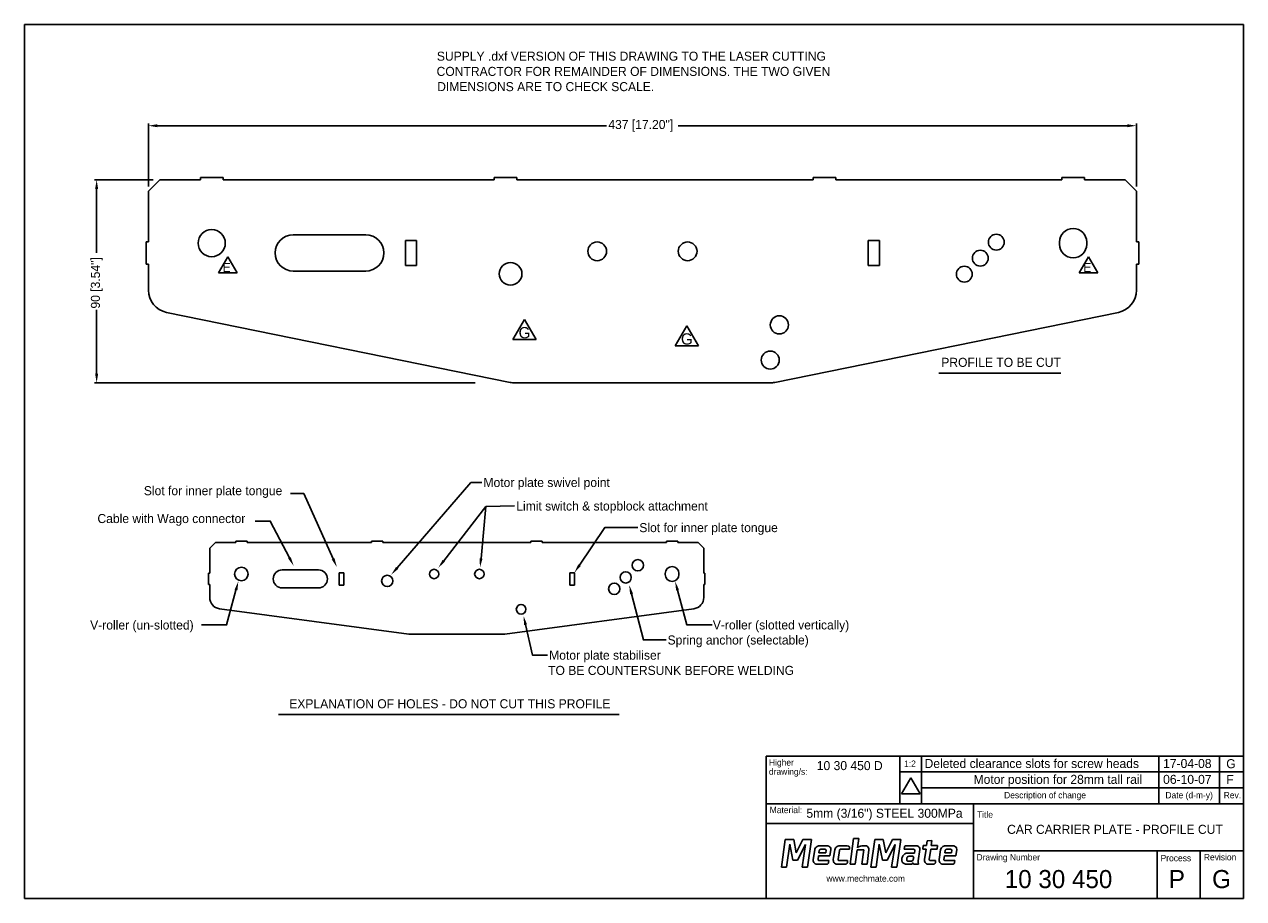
# Model space of a CAD drawing. Extents: x 853 to 1392, y 2481 to 2868.
import ezdxf
from ezdxf.enums import TextEntityAlignment as Align

# ---------------------------------------------------------------- set-up
doc = ezdxf.new("R2010")
doc.units = 0
doc.header["$LTSCALE"] = 20
doc.layers.get('DEFPOINTS').update_dxf_attribs({"linetype": 'CONTINUOUS'})
for name, color, linetype in [('01_FRAME', 4, 'CONTINUOUS'), ('01_FRAME0', 4, 'CONTINUOUS'), ('10_OUTLINE', 2, 'CONTINUOUS'), ('10_OUTLINE0', 2, 'CONTINUOUS'), ('50_DIMENSIONS', 7, 'CONTINUOUS'), ('50_DIMENSIONS0', 7, 'CONTINUOUS'), ('62_TEXT', 7, 'CONTINUOUS'), ('62_TEXT0', 7, 'CONTINUOUS')]:
    doc.layers.add(name, color=color, linetype=linetype)
doc.styles.add('MECHTRONICS', font='txt', dxfattribs={"height": 4})
doc.dimstyles.get("Standard").update_dxf_attribs({"dimtxt": 0.18, "dimasz": 0.18, "dimexe": 0.18, "dimexo": 0.0625, "dimgap": 0.09, "dimtad": 0, "dimtih": 1, "dimtoh": 1, "dimzin": 0, "dimcen": 0.09, "dimazin": 3, "dimtfac": 1, "dimtofl": 0, "dimtmove": 0, "dimatfit": 3})

# ---------------------------------------------------------------- blocks, each defined once
blk = doc.blocks.new('*U29')
at = {"layer": '50_DIMENSIONS0', "color": 0, "style": 'MECHTRONICS'}
blk.add_text('437 [17.20"]', height=4, dxfattribs=at).set_placement((1111.44, 2821.8))
blk = doc.blocks.new('*D25')
at = {"layer": '50_DIMENSIONS0', "color": 7}
for p, q in [((908.02, 2796.3), (908.02, 2824.26)), ((912.02, 2823.26), (1110.7, 2823.26)), ((1341.02, 2823.26), (1142.35, 2823.26)), ((1345.02, 2796.3), (1345.02, 2824.26))]:
    blk.add_line(p, q, dxfattribs=at)
for points in [[(912.02, 2823.92), (912.02, 2822.59), (908.02, 2823.26)], [(1341.02, 2823.92), (1341.02, 2822.59), (1345.02, 2823.26)]]:
    blk.add_solid(points, dxfattribs=at)
at = {"layer": 'DEFPOINTS', "color": 0}
for p in [(1345.02, 2823.26), (908.02, 2794.3), (1345.02, 2794.3)]:
    blk.add_point(p, dxfattribs=at)
at = {"layer": '62_TEXT0'}
blk.add_blockref('*U29', (0, 0), dxfattribs=at)
blk = doc.blocks.new('*U30')
at = {"layer": '50_DIMENSIONS0', "color": 0, "style": 'MECHTRONICS'}
blk.add_text('90 [3.54"]', height=4, rotation=90, dxfattribs=at).set_placement((886.58, 2742.37))
blk = doc.blocks.new('*D26')
at = {"layer": '50_DIMENSIONS0', "color": 7}
for p, q in [((910.1, 2799.3), (884.13, 2799.3)), ((885.13, 2795.3), (885.13, 2767.06)), ((885.13, 2713.5), (885.13, 2741.74)), ((1052.54, 2709.5), (884.13, 2709.5))]:
    blk.add_line(p, q, dxfattribs=at)
for points in [[(884.46, 2795.3), (885.8, 2795.3), (885.13, 2799.3)], [(884.46, 2713.5), (885.8, 2713.5), (885.13, 2709.5)]]:
    blk.add_solid(points, dxfattribs=at)
at = {"layer": 'DEFPOINTS', "color": 0}
for p in [(885.13, 2799.3), (912.1, 2799.3), (1054.54, 2709.5)]:
    blk.add_point(p, dxfattribs=at)
at = {"layer": '62_TEXT0'}
blk.add_blockref('*U30', (0, 0), dxfattribs=at)
blk = doc.blocks.new('*U6')
at = {"layer": '50_DIMENSIONS', "style": 'MECHTRONICS'}
for s, p in [('SUPPLY .dxf VERSION OF THIS DRAWING TO THE LASER CUTTING ', (455.39, 2857.34)), ('CONTRACTOR FOR REMAINDER OF DIMENSIONS. THE TWO GIVEN ', (455.27, 2850.61)), ('DIMENSIONS ARE TO CHECK SCALE.', (455.53, 2843.87))]:
    blk.add_text(s, height=4, dxfattribs=at).set_placement(p)
blk = doc.blocks.new('*U7')
at = {"layer": '50_DIMENSIONS', "color": 5}
blk.add_lwpolyline([(561.83, 2623.14), (565.98, 2607.76), (577.13, 2607.76)], dxfattribs=at)
blk.add_solid([(561.19, 2622.96), (560.79, 2627), (562.47, 2623.31)], dxfattribs=at)
blk = doc.blocks.new('*U8')
at = {"layer": '50_DIMENSIONS', "style": 'MECHTRONICS'}
blk.add_text('V-roller (slotted vertically)', height=4, dxfattribs=at).set_placement((577.44, 2605.72))
blk = doc.blocks.new('*U9')
at = {"layer": '62_TEXT'}
blk.add_lwpolyline([(541.48, 2621.48), (546.76, 2601.11), (556.83, 2601.11)], dxfattribs=at)
blk.add_solid([(540.84, 2621.31), (540.48, 2625.35), (542.13, 2621.64)], dxfattribs=at)
blk = doc.blocks.new('*U10')
at = {"layer": '50_DIMENSIONS', "style": 'MECHTRONICS'}
blk.add_text('Spring anchor (selectable)', height=4, dxfattribs=at).set_placement((557.43, 2599.05))
blk = doc.blocks.new('*U11')
at = {"layer": '62_TEXT', "color": 5}
blk.add_lwpolyline([(494.61, 2607.85), (497.76, 2594.34), (504.3, 2594.34)], dxfattribs=at)
blk.add_solid([(493.97, 2607.7), (493.71, 2611.74), (495.26, 2608)], dxfattribs=at)
blk = doc.blocks.new('*U12')
at = {"layer": '50_DIMENSIONS', "style": 'MECHTRONICS'}
for s, p in [('Motor plate stabiliser', (505.06, 2592.34)), ('TO BE COUNTERSUNK BEFORE WELDING', (504.61, 2585.6))]:
    blk.add_text(s, height=4, dxfattribs=at).set_placement(p)
blk = doc.blocks.new('*U13')
at = {"layer": '62_TEXT', "color": 5}
blk.add_lwpolyline([(518.46, 2634.15), (529.64, 2650.81), (544.32, 2650.81)], dxfattribs=at)
blk.add_solid([(519.02, 2633.78), (516.23, 2630.83), (517.91, 2634.52)], dxfattribs=at)
blk = doc.blocks.new('*U14')
at = {"layer": '50_DIMENSIONS', "style": 'MECHTRONICS'}
blk.add_text('Slot for inner plate tongue', height=4, dxfattribs=at).set_placement((544.93, 2648.77))
blk = doc.blocks.new('*U15')
at = {"layer": '62_TEXT', "color": 5}
blk.add_lwpolyline([(458.47, 2636.14), (477.09, 2660.18), (489.74, 2660.36)], dxfattribs=at)
blk.add_solid([(459, 2635.73), (456.02, 2632.97), (457.95, 2636.54)], dxfattribs=at)
blk = doc.blocks.new('*U16')
at = {"layer": '50_DIMENSIONS', "style": 'MECHTRONICS'}
blk.add_text('Limit switch & stopblock attachment', height=4, dxfattribs=at).set_placement((490.52, 2658.33))
blk = doc.blocks.new('*U17')
at = {"layer": '62_TEXT'}
blk.add_lwpolyline([(437.85, 2632.98), (470.48, 2670.74), (475.24, 2670.74)], dxfattribs=at)
blk.add_solid([(438.35, 2632.54), (435.23, 2629.95), (437.34, 2633.41)], dxfattribs=at)
blk = doc.blocks.new('*U18')
at = {"layer": '62_TEXT', "style": 'MECHTRONICS'}
blk.add_text('Motor plate swivel point', height=4, dxfattribs=at).set_placement((476, 2668.74))
blk = doc.blocks.new('*U19')
at = {"layer": '50_DIMENSIONS', "color": 5}
blk.add_lwpolyline([(366.54, 2623.14), (362.39, 2607.76), (351.24, 2607.76)], dxfattribs=at)
blk.add_solid([(365.9, 2623.31), (367.58, 2627), (367.18, 2622.96)], dxfattribs=at)
blk = doc.blocks.new('*U20')
at = {"layer": '50_DIMENSIONS', "style": 'MECHTRONICS'}
blk.add_text('V-roller (un-slotted)', height=4, dxfattribs=at).set_placement((302.04, 2605.69))
blk = doc.blocks.new('*U21')
at = {"layer": '62_TEXT'}
blk.add_lwpolyline([(390.19, 2637.43), (381.72, 2653.63), (375.09, 2653.63)], dxfattribs=at)
blk.add_solid([(390.78, 2637.74), (392.04, 2633.88), (389.6, 2637.12)], dxfattribs=at)
blk = doc.blocks.new('*U22')
at = {"layer": '62_TEXT', "style": 'MECHTRONICS'}
blk.add_text('Cable with Wago connector', height=4, dxfattribs=at).set_placement((305.27, 2652.79))
blk = doc.blocks.new('*U23')
at = {"layer": '62_TEXT'}
blk.add_lwpolyline([(409.52, 2636.94), (396.5, 2665.91), (390.63, 2665.91)], dxfattribs=at)
blk.add_solid([(410.13, 2637.21), (411.16, 2633.29), (408.91, 2636.66)], dxfattribs=at)
blk = doc.blocks.new('*U24')
at = {"layer": '62_TEXT', "style": 'MECHTRONICS'}
blk.add_text('Slot for inner plate tongue', height=4, dxfattribs=at).set_placement((325.78, 2665.11))

msp = doc.modelspace()

# ---------------------------------------------------------------- linework, layer by layer
at = {"layer": '01_FRAME', "color": 7}
for p, q in [((1069.243, 2728.664), (1074.352, 2737.514)), ((1079.462, 2728.664), (1074.352, 2737.514)), ((1141.035, 2725.88), (1146.145, 2734.731)), ((1151.254, 2725.88), (1146.145, 2734.731)), ((1069.243, 2728.664), (1079.462, 2728.664)), ((1141.035, 2725.88), (1151.254, 2725.88))]:
    msp.add_line(p, q, dxfattribs=at)
at = {"layer": '01_FRAME0', "color": 4}
for p, q in [((853.166, 2868.094), (853.166, 2481.321)), ((1392.432, 2868.094), (853.166, 2868.094)), ((1392.432, 2481.321), (1392.432, 2868.094)), ((1181.278, 2523.282), (1240.439, 2523.282)), ((1181.278, 2481.321), (1181.278, 2523.282)), ((1240.439, 2523.282), (1392.432, 2523.282)), ((1272.966, 2523.282), (1272.966, 2481.321)), ((1181.279, 2514.588), (1272.966, 2514.588)), ((1272.966, 2502.394), (1392.432, 2502.394)), ((853.166, 2481.321), (1392.432, 2481.321))]:
    msp.add_line(p, q, dxfattribs=at)
at = {"layer": '01_FRAME0', "color": 7}
for p, q in [((939.09, 2758.146), (943.178, 2765.226)), ((947.266, 2758.146), (943.178, 2765.226)), ((1319.754, 2758.146), (1323.842, 2765.226)), ((1327.929, 2758.146), (1323.842, 2765.226)), ((939.09, 2758.146), (947.266, 2758.146)), ((1319.754, 2758.146), (1327.929, 2758.146)), ((1241.124, 2527.658), (1245.212, 2534.738)), ((1249.3, 2527.658), (1245.212, 2534.738)), ((1241.124, 2527.658), (1249.3, 2527.658)), ((1219.852, 2507.927), (1218.429, 2496.518)), ((1222.182, 2507.927), (1219.852, 2507.927)), ((1221.694, 2503.842), (1222.182, 2507.927)), ((1189.729, 2507.41), (1188.003, 2495.203)), ((1193.48, 2507.41), (1189.729, 2507.41)), ((1190.249, 2495.203), (1191.692, 2505.366)), ((1191.692, 2505.366), (1193.113, 2498.368)), ((1194.588, 2501.579), (1193.48, 2507.41)), ((1197.536, 2507.41), (1194.588, 2501.579)), ((1195.153, 2498.368), (1198.705, 2505.32)), ((1198.705, 2505.32), (1197.116, 2495.203)), ((1201.234, 2507.41), (1197.536, 2507.41)), ((1199.485, 2495.203), (1201.234, 2507.41)), ((1202.714, 2502.889), (1202.068, 2498.645)), ((1204.74, 2502.577), (1204.612, 2501.505)), ((1208.186, 2504.703), (1205.205, 2504.703)), ((1207.228, 2503.157), (1205.326, 2503.157)), ((1207.594, 2501.505), (1207.76, 2502.705)), ((1209.45, 2500.183), (1209.882, 2503.084)), ((1211.593, 2502.889), (1211.101, 2499.568)), ((1213.085, 2498.599), (1213.623, 2502.582)), ((1217.13, 2504.703), (1214.084, 2504.703)), ((1214.207, 2503.166), (1218.085, 2503.166)), ((1218.085, 2503.166), (1218.171, 2503.697)), ((1220.61, 2496.518), (1221.508, 2502.885)), ((1221.508, 2502.885), (1224.4, 2502.885)), ((1224.4, 2502.885), (1223.595, 2496.518)), ((1224.034, 2504.703), (1225.31, 2504.703)), ((1225.869, 2496.518), (1226.682, 2502.954)), ((1229.324, 2507.41), (1227.597, 2495.203)), ((1233.074, 2507.41), (1229.324, 2507.41)), ((1229.843, 2495.203), (1231.287, 2505.366)), ((1231.287, 2505.366), (1232.708, 2498.368)), ((1234.182, 2501.579), (1233.074, 2507.41)), ((1237.131, 2507.41), (1234.182, 2501.579)), ((1234.747, 2498.368), (1238.3, 2505.32)), ((1238.3, 2505.32), (1236.711, 2495.203)), ((1240.828, 2507.41), (1237.131, 2507.41)), ((1239.079, 2495.203), (1240.828, 2507.41)), ((1242.387, 2504.055), (1242.295, 2503.163)), ((1242.295, 2503.163), (1246.451, 2503.163)), ((1247.591, 2504.731), (1243.34, 2504.731)), ((1246.97, 2502.579), (1246.816, 2501.472)), ((1246.982, 2502.711), (1246.97, 2502.579)), ((1248.504, 2497.968), (1249.287, 2503.112)), ((1250.746, 2504.761), (1250.48, 2503.254)), ((1250.48, 2503.254), (1251.987, 2503.254)), ((1252.202, 2504.761), (1250.746, 2504.761)), ((1251.987, 2503.254), (1251.28, 2498.641)), ((1252.529, 2506.862), (1252.202, 2504.761)), ((1254.602, 2507.098), (1252.529, 2506.862)), ((1253.418, 2498.595), (1254.079, 2503.254)), ((1254.079, 2503.254), (1256.847, 2503.254)), ((1254.263, 2504.761), (1254.602, 2507.098)), ((1257.032, 2504.761), (1254.263, 2504.761)), ((1256.847, 2503.254), (1257.032, 2504.761)), ((1258.388, 2502.889), (1257.743, 2498.645)), ((1260.415, 2502.577), (1260.287, 2501.505)), ((1263.861, 2504.703), (1260.88, 2504.703)), ((1262.903, 2503.157), (1261, 2503.157)), ((1263.269, 2501.505), (1263.434, 2502.705)), ((1265.125, 2500.183), (1265.557, 2503.084)), ((1193.113, 2498.368), (1195.153, 2498.368)), ((1204.207, 2498.599), (1204.406, 2500.183)), ((1204.406, 2500.183), (1209.45, 2500.183)), ((1204.612, 2501.505), (1207.594, 2501.505)), ((1208.989, 2498.122), (1204.898, 2498.122)), ((1208.896, 2497.231), (1208.989, 2498.122)), ((1209.45, 2500.183), (1209.45, 2500.183)), ((1211.101, 2499.568), (1210.947, 2498.645)), ((1214.3, 2498.122), (1213.776, 2498.122)), ((1217.267, 2498.122), (1214.3, 2498.122)), ((1217.16, 2497.231), (1217.253, 2498.03)), ((1217.253, 2498.03), (1217.267, 2498.122)), ((1232.708, 2498.368), (1234.747, 2498.368)), ((1246.816, 2501.472), (1243.863, 2501.472)), ((1244.048, 2497.868), (1245.53, 2497.839)), ((1246.026, 2500.052), (1244.45, 2500.052)), ((1246.326, 2498.612), (1246.504, 2499.6)), ((1248.57, 2496.582), (1248.489, 2497.491)), ((1256.201, 2498.118), (1254.108, 2498.118)), ((1256.109, 2497.226), (1256.201, 2498.118)), ((1259.882, 2498.599), (1260.08, 2500.183)), ((1260.08, 2500.183), (1265.125, 2500.183)), ((1260.287, 2501.505), (1263.269, 2501.505)), ((1264.663, 2498.122), (1260.572, 2498.122)), ((1264.571, 2497.231), (1264.663, 2498.122)), ((1265.125, 2500.183), (1265.125, 2500.183)), ((1188.003, 2495.203), (1190.249, 2495.203)), ((1197.116, 2495.203), (1199.485, 2495.203)), ((1203.821, 2496.554), (1207.955, 2496.554)), ((1212.7, 2496.554), (1214.3, 2496.554)), ((1214.3, 2496.554), (1216.219, 2496.554)), ((1218.429, 2496.518), (1220.61, 2496.518)), ((1218.429, 2496.518), (1218.429, 2496.518)), ((1223.595, 2496.518), (1225.869, 2496.518)), ((1227.597, 2495.203), (1229.843, 2495.203)), ((1236.711, 2495.203), (1239.079, 2495.203)), ((1243.279, 2496.551), (1245.247, 2496.551)), ((1246.447, 2496.582), (1248.57, 2496.582)), ((1253.033, 2496.55), (1255.167, 2496.55)), ((1253.033, 2496.55), (1253.187, 2496.55)), ((1259.496, 2496.554), (1263.63, 2496.554))]:
    msp.add_line(p, q, dxfattribs=at)
at = {"layer": '01_FRAME0', "color": 8}
for p, q in [((1181.278, 2544.373), (1240.439, 2544.373)), ((1181.278, 2523.282), (1181.278, 2544.373)), ((1240.439, 2544.373), (1392.432, 2544.373)), ((1240.439, 2523.282), (1240.439, 2544.373)), ((1249.887, 2523.282), (1249.887, 2544.457)), ((1354.975, 2523.282), (1354.975, 2544.44)), ((1381.759, 2523.282), (1381.759, 2544.44)), ((1240.439, 2537.348), (1392.432, 2537.348)), ((1249.887, 2530.324), (1392.432, 2530.324)), ((1354.143, 2502.394), (1354.143, 2481.321)), ((1373.287, 2502.394), (1373.287, 2481.321))]:
    msp.add_line(p, q, dxfattribs=at)
at = {"layer": '01_FRAME0', "color": 7}
for centre, radius, start, end in [((1204.662, 2502.58), 1.972, 116.43431, 170.97375), ((1205.314, 2501.268), 3.437, 91.80945, 116.43431), ((1205.445, 2502.476), 0.713, 129.97887, 171.82155), ((1205.343, 2502.624), 0.534, 91.82976, 131.7115), ((1207.255, 2502.61), 0.548, 41.69426, 92.74167), ((1207.38, 2502.722), 0.379, 357.49651, 41.69426), ((1207.988, 2502.5), 2.213, 44.53258, 84.85299), ((1208.748, 2503.248), 1.146, 351.79615, 44.53258), ((1213.541, 2502.58), 1.972, 116.43431, 170.97375), ((1214.193, 2501.268), 3.437, 91.80945, 116.43431), ((1214.327, 2502.485), 0.713, 129.97887, 171.82155), ((1214.224, 2502.632), 0.534, 91.82976, 131.7115), ((1217.16, 2503.66), 1.044, 29.01714, 91.67004), ((1217.361, 2503.772), 0.814, 354.75279, 29.01714), ((1222.437, 2503.406), 0.861, 118.12841, 149.55028), ((1224.188, 2500.13), 4.576, 91.93371, 118.12841), ((1225.329, 2503.673), 1.03, 57.03057, 91.05842), ((1224.938, 2503.071), 1.749, 356.16226, 57.03057), ((1243.062, 2503.944), 0.684, 130.98421, 170.70616), ((1243.338, 2503.627), 1.105, 89.86228, 130.98421), ((1246.477, 2502.616), 0.548, 41.69426, 92.74167), ((1246.603, 2502.728), 0.379, 357.49651, 41.69426), ((1247.393, 2502.527), 2.213, 44.53258, 84.85299), ((1248.153, 2503.276), 1.146, 351.79615, 44.53258), ((1260.337, 2502.58), 1.972, 116.43431, 170.97375), ((1260.989, 2501.268), 3.437, 91.80945, 116.43431), ((1261.12, 2502.476), 0.713, 129.97887, 171.82155), ((1261.017, 2502.624), 0.534, 91.82976, 131.7115), ((1262.929, 2502.61), 0.548, 41.69426, 92.74167), ((1263.055, 2502.722), 0.379, 357.49651, 41.69426), ((1263.662, 2502.5), 2.213, 44.53258, 84.85299), ((1264.423, 2503.248), 1.146, 351.79615, 44.53258), ((1203.961, 2498.403), 1.909, 172.72156, 213.37814), ((1203.851, 2498.331), 1.777, 213.37814, 269.02243), ((1204.619, 2498.602), 0.412, 180.44368, 242.05495), ((1204.893, 2499.119), 0.997, 242.05495, 270.25019), ((1207.949, 2497.667), 1.113, 269.68812, 309.8516), ((1208.231, 2497.329), 0.672, 309.8516, 351.61013), ((1212.84, 2498.403), 1.909, 172.72156, 213.37814), ((1212.73, 2498.331), 1.777, 213.37814, 269.02243), ((1213.497, 2498.602), 0.412, 180.44368, 242.05495), ((1213.771, 2499.119), 0.997, 242.05495, 270.25019), ((1216.213, 2497.667), 1.113, 269.68812, 309.8516), ((1216.495, 2497.329), 0.672, 309.8516, 351.61013), ((1243.57, 2498.52), 2.333, 172.84077, 205.63065), ((1244.955, 2498.346), 3.729, 150.30133, 172.84077), ((1242.611, 2498.06), 1.27, 205.63065, 237.51102), ((1243.917, 2498.938), 2.534, 91.21139, 150.30133), ((1243.451, 2499.379), 2.834, 237.51102, 266.51006), ((1245.64, 2498.646), 2.225, 164.78825, 186.82015), ((1243.948, 2498.429), 0.519, 185.1713, 236.50138), ((1236.205, 2501.356), 7.592, 343.74206, 345.59023), ((1244.27, 2499.257), 0.742, 126.79742, 163.58375), ((1244.091, 2498.645), 0.778, 236.50138, 266.8299), ((1244.439, 2499.014), 1.037, 89.35534, 126.25018), ((1244.993, 2497.976), 1.448, 280.14162, 328.8639), ((1245.376, 2498.761), 0.934, 279.45656, 324.9294), ((1246, 2499.504), 0.548, 41.69426, 92.74167), ((1245.085, 2498.965), 1.29, 324.9294, 344.11882), ((1248.336, 2497.57), 2.132, 189.25185, 207.62546), ((1246.125, 2499.616), 0.379, 357.49651, 41.69426), ((1250.482, 2497.667), 2, 171.34562, 185.04353), ((1253.173, 2498.399), 1.909, 172.72156, 213.37814), ((1253.063, 2498.327), 1.777, 213.37814, 269.02243), ((1253.829, 2498.598), 0.412, 180.44368, 242.05495), ((1254.103, 2499.115), 0.997, 242.05495, 270.25019), ((1255.161, 2497.662), 1.113, 269.68812, 309.8516), ((1255.444, 2497.324), 0.672, 309.8516, 351.61013), ((1259.636, 2498.403), 1.909, 172.72156, 213.37814), ((1259.526, 2498.331), 1.777, 213.37814, 269.02243), ((1260.294, 2498.602), 0.412, 180.44368, 242.05495), ((1260.568, 2499.119), 0.997, 242.05495, 270.25019), ((1263.624, 2497.667), 1.113, 269.68812, 309.8516), ((1263.906, 2497.329), 0.672, 309.8516, 351.61013)]:
    msp.add_arc(centre, radius, start, end, dxfattribs=at)
at = {"layer": '10_OUTLINE', "color": 2}
for p, q in [((1067.987, 2709.705), (916.025, 2740.686)), ((1185.058, 2709.705), (1337.02, 2740.686)), ((1070, 2709.502), (1183.045, 2709.502))]:
    msp.add_line(p, q, dxfattribs=at)
for centre, radius in [((1283.028, 2771.726), 3.5), ((1275.957, 2764.655), 3.5), ((1068.217, 2757.733), 5), ((1268.886, 2757.584), 3.5), ((1187.094, 2735.161), 4), ((1183.045, 2719.579), 4)]:
    msp.add_circle(centre, radius, dxfattribs=at)
for centre, start, end in [((1070, 2719.579), 258.47671, 270), ((1183.045, 2719.579), 270, 281.52329)]:
    msp.add_arc(centre, 10.077, start, end, dxfattribs=at)
at = {"layer": '10_OUTLINE0', "color": 2}
for p, q in [((913.022, 2799.302), (908.022, 2794.302)), ((913.022, 2799.302), (931.022, 2799.302)), ((931.022, 2799.302), (931.022, 2800.302)), ((941.022, 2800.302), (931.022, 2800.302)), ((941.022, 2799.302), (941.022, 2800.302)), ((941.022, 2799.302), (1061.022, 2799.302)), ((1071.022, 2800.302), (1061.022, 2800.302)), ((1061.022, 2799.302), (1061.022, 2800.302)), ((1071.022, 2799.302), (1071.022, 2800.302)), ((1071.022, 2799.302), (1202.022, 2799.302)), ((1202.022, 2799.302), (1202.022, 2800.302)), ((1202.022, 2800.302), (1212.022, 2800.302)), ((1212.022, 2799.302), (1212.022, 2800.302)), ((1212.022, 2799.302), (1312.022, 2799.302)), ((1312.022, 2799.302), (1312.022, 2800.302)), ((1312.022, 2800.302), (1322.022, 2800.302)), ((1322.022, 2799.302), (1322.022, 2800.302)), ((1322.022, 2799.302), (1340.022, 2799.302)), ((1340.022, 2799.302), (1345.022, 2794.302)), ((908.022, 2771.961), (908.022, 2794.302)), ((1345.022, 2771.961), (1345.022, 2794.302)), ((907.022, 2761.961), (907.022, 2771.961)), ((908.022, 2771.961), (907.022, 2771.961)), ((1004.121, 2774.961), (972.121, 2774.961)), ((1021.662, 2772.461), (1026.622, 2772.461)), ((1021.662, 2761.461), (1021.662, 2772.461)), ((1026.622, 2761.461), (1026.622, 2772.461)), ((1231.382, 2772.461), (1226.422, 2772.461)), ((1226.422, 2761.461), (1226.422, 2772.461)), ((1231.382, 2761.461), (1231.382, 2772.461)), ((1345.022, 2771.961), (1346.022, 2771.961)), ((1346.022, 2761.961), (1346.022, 2771.961)), ((1311.022, 2771.802), (1311.022, 2770.802)), ((1323.022, 2771.802), (1323.022, 2770.802)), ((908.022, 2761.961), (907.022, 2761.961)), ((908.022, 2750.485), (908.022, 2761.961)), ((1021.662, 2761.461), (1026.622, 2761.461)), ((1231.382, 2761.461), (1226.422, 2761.461)), ((1345.022, 2750.485), (1345.022, 2761.961)), ((1345.022, 2761.961), (1346.022, 2761.961)), ((1004.121, 2758.961), (972.121, 2758.961))]:
    msp.add_line(p, q, dxfattribs=at)
for centre, radius in [((936.022, 2771.302), 6), ((1106.522, 2767.696), 4.15), ((1146.522, 2767.696), 4.15)]:
    msp.add_circle(centre, radius, dxfattribs=at)
for centre, radius, start, end in [((1317.022, 2771.802), 6, 0, 180), ((972.121, 2766.961), 8, 90, 270), ((1004.121, 2766.961), 8, 270, 90), ((1317.022, 2770.802), 6, 180, 0), ((918.022, 2750.485), 10, 180, 258.47671), ((1335.022, 2750.485), 10, 281.52329, 0)]:
    msp.add_arc(centre, radius, start, end, dxfattribs=at)
at = {"layer": '62_TEXT'}
for p, q in [((1257.578, 2713.843), (1311.529, 2713.843)), ((937.648, 2638.933), (935.148, 2636.433)), ((937.648, 2638.933), (946.648, 2638.933)), ((946.648, 2638.933), (946.648, 2639.433)), ((951.648, 2639.433), (946.648, 2639.433)), ((951.648, 2638.933), (951.648, 2639.433)), ((951.648, 2638.933), (1006.648, 2638.933)), ((1011.648, 2639.433), (1006.648, 2639.433)), ((1006.648, 2638.933), (1006.648, 2639.433)), ((1011.648, 2638.933), (1011.648, 2639.433)), ((1011.648, 2638.933), (1077.148, 2638.933)), ((1077.148, 2638.933), (1077.148, 2639.433)), ((1077.148, 2639.433), (1082.148, 2639.433)), ((1082.148, 2638.933), (1082.148, 2639.433)), ((1082.148, 2638.933), (1137.148, 2638.933)), ((1137.148, 2638.933), (1137.148, 2639.433)), ((1137.148, 2639.433), (1142.148, 2639.433)), ((1142.148, 2638.933), (1142.148, 2639.433)), ((1142.148, 2638.933), (1151.148, 2638.933)), ((1151.148, 2638.933), (1153.648, 2636.433)), ((935.148, 2625.263), (935.148, 2636.433)), ((1153.648, 2625.263), (1153.648, 2636.433)), ((983.197, 2626.763), (967.197, 2626.763)), ((934.648, 2620.263), (934.648, 2625.263)), ((935.148, 2625.263), (934.648, 2625.263)), ((992.348, 2625.513), (994.448, 2625.513)), ((992.348, 2620.013), (992.348, 2625.513)), ((994.448, 2620.013), (994.448, 2625.513)), ((1096.448, 2625.513), (1094.348, 2625.513)), ((1094.348, 2620.013), (1094.348, 2625.513)), ((1096.448, 2620.013), (1096.448, 2625.513)), ((1136.648, 2625.183), (1136.648, 2624.683)), ((1142.648, 2625.183), (1142.648, 2624.683)), ((1153.648, 2625.263), (1154.148, 2625.263)), ((1154.148, 2620.263), (1154.148, 2625.263)), ((935.148, 2620.263), (934.648, 2620.263)), ((935.148, 2614.524), (935.148, 2620.263)), ((983.197, 2618.763), (967.197, 2618.763)), ((992.348, 2620.013), (994.448, 2620.013)), ((1096.448, 2620.013), (1094.348, 2620.013)), ((1153.648, 2614.524), (1153.648, 2620.263)), ((1153.648, 2620.263), (1154.148, 2620.263)), ((1023.148, 2598.358), (939.484, 2609.569)), ((1065.648, 2598.358), (1149.312, 2609.569)), ((1023.148, 2598.358), (1065.648, 2598.358)), ((965.496, 2562.796), (1116.199, 2562.796))]:
    msp.add_line(p, q, dxfattribs=at)
at = {"layer": '62_TEXT', "color": 0}
msp.add_line((1055.145, 2631.825), (1057.303, 2654.867), dxfattribs=at)
at = {"layer": '62_TEXT'}
for centre, radius in [((949.148, 2624.933), 3), ((1034.398, 2624.933), 2.075), ((1054.398, 2624.933), 2.075), ((1124.482, 2628.78), 2.5), ((1013.689, 2621.892), 2.5), ((1114.091, 2618.388), 2.5), ((1119.115, 2623.412), 2.5), ((1072.869, 2609.322), 2.125)]:
    msp.add_circle(centre, radius, dxfattribs=at)
for centre, radius, start, end in [((967.197, 2622.763), 4, 90, 270), ((983.197, 2622.763), 4, 270, 90), ((1139.648, 2625.183), 3, 0, 180), ((1139.648, 2624.683), 3, 180, 0), ((940.148, 2614.524), 5, 180, 262.36801), ((1148.648, 2614.524), 5, 277.63199, 0)]:
    msp.add_arc(centre, radius, start, end, dxfattribs=at)
msp.add_solid([(1055.807, 2631.748), (1054.687, 2627.851), (1054.482, 2631.901)], dxfattribs=at)

# ---------------------------------------------------------------- block references
for name in ['*U6', '*U24', '*U17', '*U18', '*U23', '*U15', '*U16', '*U22', '*U21', '*U14', '*U13', '*U19', '*U7', '*U9', '*U20', '*U11', '*U8', '*U10', '*U12']:
    msp.add_blockref(name, (580.214, -5.316), dxfattribs=at)

# ---------------------------------------------------------------- texts
at = {"layer": '01_FRAME', "color": 7, "style": 'MECHTRONICS'}
for p in [(1071.766, 2729.201), (1143.559, 2726.418)]:
    msp.add_text('G', height=5, dxfattribs=at).set_placement(p)
at = {"layer": '01_FRAME0', "color": 7, "style": 'MECHTRONICS'}
for s, p in [('E', (940.842, 2758.561)), ('E', (1321.505, 2758.561)), ('Deleted clearance slots for screw heads', (1251.323, 2539.102)), ('G', (1384.758, 2539.007)), ('Motor position for 28mm tall rail', (1272.995, 2532.077)), ('F', (1384.758, 2531.983))]:
    msp.add_text(s, height=4, dxfattribs=at).set_placement(p)
at = {"layer": '01_FRAME0', "color": 8, "style": 'MECHTRONICS'}
for s, p in [('Higher', (1182.488, 2540.161)), ('1:2', (1242.243, 2539.614)), ('drawing/s:', (1182.488, 2536.106)), ('Description of change', (1286.499, 2525.696)), ('Date (d-m-y)', (1357.831, 2525.696)), ('Rev.', (1383.633, 2525.696)), ('Material:', (1182.826, 2519.132)), ('Title', (1274.514, 2517.1)), ('Drawing Number', (1274.285, 2498.218)), ('Process', (1355.709, 2497.845)), ('Revision', (1374.853, 2498.249)), ('www.mechmate.com', (1207.905, 2488.827))]:
    msp.add_text(s, height=2.8, dxfattribs=at).set_placement(p)
at = {"layer": '62_TEXT', "style": 'MECHTRONICS'}
for s, p in [('PROFILE TO BE CUT', (1285.152, 2716.577)), ('EXPLANATION OF HOLES - DO NOT CUT THIS PROFILE', (1041.344, 2565.531)), ('CAR CARRIER PLATE - PROFILE CUT', (1335.522, 2509.969))]:
    msp.add_text(s, height=4, dxfattribs=at).set_placement(p, align=Align.CENTER)
for s, height, p in [('10 30 450 D', 4, (1203.646, 2538.17)), ('17-04-08', 4, (1356.829, 2539.102)), ('06-10-07', 4, (1356.829, 2532.077)), ('5mm (3/16") STEEL 300MPa', 4, (1199.053, 2517.094)), ('10 30 450', 8, (1286.779, 2485.972)), ('P', 8, (1359.351, 2485.972)), ('G', 8, (1378.495, 2485.972))]:
    msp.add_text(s, height=height, dxfattribs=at).set_placement(p)

# ---------------------------------------------------------------- dimensions: what is measured, and where the dimension line sits
at = {"layer": '50_DIMENSIONS0'}
dim = msp.add_linear_dim(base=(1345.022, 2823.258), p1=(908.022, 2794.302), p2=(1345.022, 2794.302), dimstyle='Standard', dxfattribs=at)
dim.commit()
dim.dimension.update_dxf_attribs({"geometry": '*D25', "text_midpoint": (1126.522, 2823.258)})
dim = msp.add_linear_dim(base=(885.13, 2799.302), p1=(1054.538, 2709.502), p2=(912.101, 2799.302), angle=90, dimstyle='Standard', dxfattribs=at)
dim.commit()
dim.dimension.update_dxf_attribs({"geometry": '*D26', "text_midpoint": (885.13, 2754.402)})

doc.saveas('drawing.dxf')
